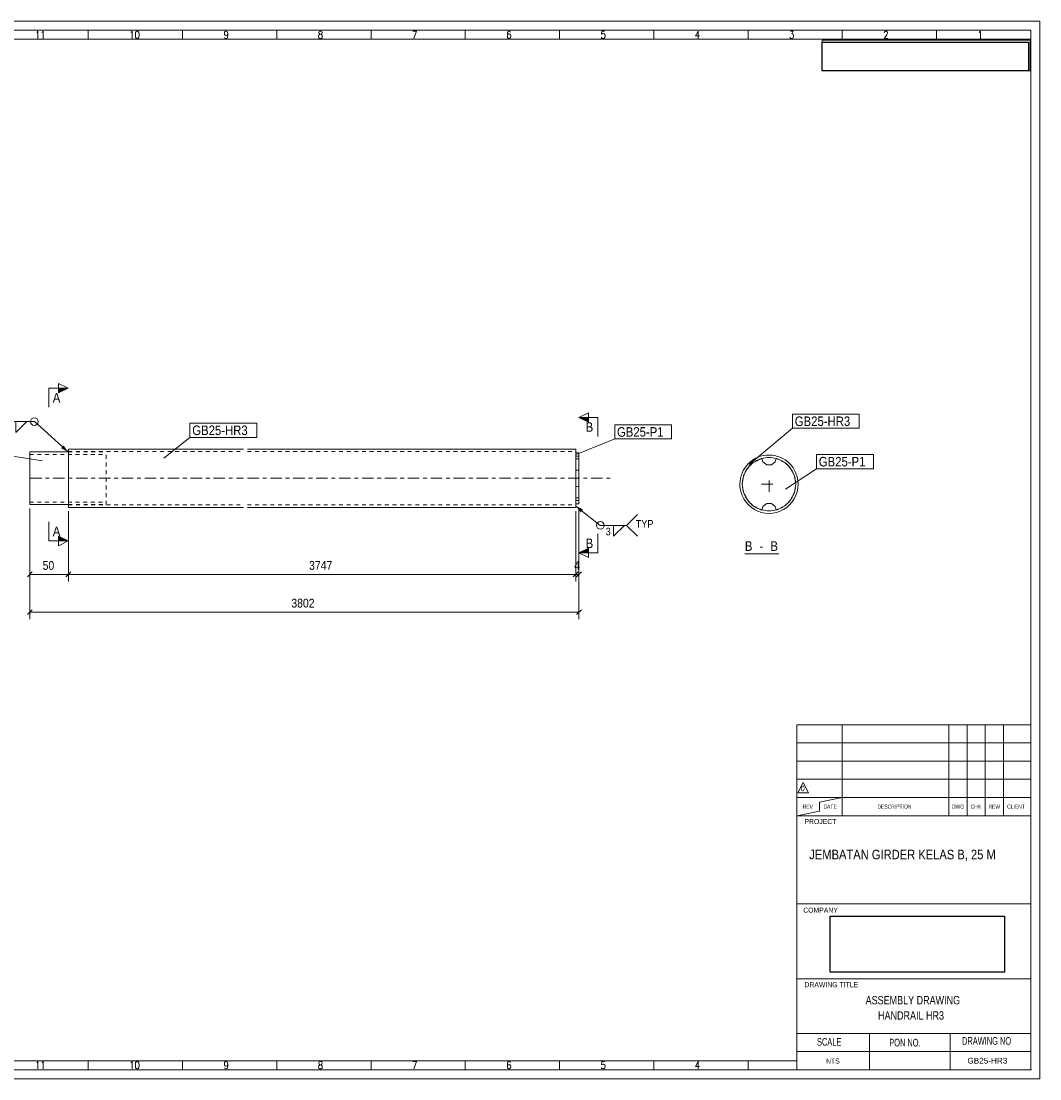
# Model space of a CAD drawing. Header units: millimetres. Extents: x 2 to 405, y 5 to 282.
# Tile 2 of 2: x 138 to 405, y 5 to 282. Entities that reach past the tile are written whole.
import ezdxf

# ---------------------------------------------------------------- set-up
doc = ezdxf.new("R2010")
doc.units = ezdxf.units.MM
for name, pattern in [('XKITLINE00', [0]), ('XKITLINE01', [4, 1, -1, 1, -1]), ('XKITLINE03', [6, 3, -1, 1, -1]), ('XKITLINE04', [3, 0.5, -0.5, 0.5, -0.5, 0.5, -0.5])]:
    doc.linetypes.add(name, pattern=pattern)
for name, color, linetype, lineweight in [('DrawingSheet', 5, 'Continuous', 0), ('OtherObjectType', 1, 'Continuous', 0), ('Part', 2, 'Continuous', 0), ('PartMark', 3, 'Continuous', 0), ('Section', 6, 'Continuous', 0), ('Weld', 2, 'Continuous', 0), ('Z-DIMENSIONS', 1, 'Continuous', 0)]:
    doc.layers.add(name, color=color, linetype=linetype, lineweight=lineweight)
doc.styles.add('ARIAL', font='ARIAL.TTF')
doc.styles.add('ARIAL_NARROW', font='ARIALN.TTF')
doc.styles.add('ROMANS', font='ROMANS__.TTF')
doc.styles.add('TECHNICLITE', font='TECHL___.TTF')
picture_1 = doc.add_image_def('image1.jpg', size_in_pixel=(1304, 175))
picture_2 = doc.add_image_def('image2.png', size_in_pixel=(4018, 1163))

# ---------------------------------------------------------------- blocks, each defined once
blk = doc.blocks.new('*A1')
at = {"layer": 'Part', "linetype": 'XKITLINE00', "lineweight": 0}
for p, q in [((140.46, 169.18), (150.56, 169.18)), ((140.46, 155.9), (140.46, 169.18)), ((140.46, 155.38), (140.46, 155.9)), ((140.46, 155.38), (150.56, 155.38))]:
    blk.add_line(p, q, dxfattribs=at)
at = {"layer": 'Part', "linetype": 'XKITLINE01', "lineweight": 0}
for p, q in [((150.56, 169.18), (160.46, 169.18)), ((160.46, 155.38), (160.46, 169.18)), ((140.46, 168.54), (160.46, 168.54)), ((140.46, 156.02), (160.46, 156.02)), ((150.56, 155.38), (160.46, 155.38))]:
    blk.add_line(p, q, dxfattribs=at)
blk = doc.blocks.new('*A2')
at = {"layer": 'Part', "linetype": 'XKITLINE00', "lineweight": 0}
for p, q in [((150.56, 169.91), (196.46, 169.91)), ((150.56, 169.91), (150.56, 154.65)), ((197.46, 169.91), (283.46, 169.91)), ((283.46, 169.91), (283.46, 154.65)), ((150.56, 154.65), (196.46, 154.65)), ((197.46, 154.65), (283.46, 154.65))]:
    blk.add_line(p, q, dxfattribs=at)
at = {"layer": 'Part', "linetype": 'XKITLINE01', "lineweight": 0}
for p, q in [((150.56, 169.27), (196.46, 169.27)), ((197.46, 169.27), (283.46, 169.27)), ((150.56, 155.29), (196.46, 155.29)), ((197.46, 155.29), (283.46, 155.29))]:
    blk.add_line(p, q, dxfattribs=at)
at = {"layer": 'Part', "linetype": 'XKITLINE03', "lineweight": 0}
for p, q in [((140.56, 162.28), (196.46, 162.28)), ((197.46, 162.28), (293.46, 162.28))]:
    blk.add_line(p, q, dxfattribs=at)
blk = doc.blocks.new('*A3')
at = {"layer": 'Part', "linetype": 'XKITLINE00', "lineweight": 0}
for p, q in [((283.46, 168.97), (284.26, 168.97)), ((283.46, 168.93), (284.26, 168.93)), ((284.26, 168.97), (284.26, 168.93)), ((284.26, 168.93), (284.26, 155.59)), ((284.26, 162.28), (283.46, 162.28)), ((284.26, 160.12), (283.46, 160.12)), ((283.46, 155.59), (284.26, 155.59))]:
    blk.add_line(p, q, dxfattribs=at)
at = {"layer": 'Part', "linetype": 'XKITLINE01', "lineweight": 0}
for p, q in [((283.46, 168.97), (283.46, 155.59)), ((284.26, 168.09), (283.46, 168.09)), ((283.46, 167.37), (284.26, 167.37)), ((284.26, 168.93), (284.26, 168.97)), ((283.46, 164.44), (284.26, 164.44)), ((283.46, 157.19), (284.26, 157.19)), ((284.26, 156.46), (283.46, 156.46))]:
    blk.add_line(p, q, dxfattribs=at)
blk = doc.blocks.new('*A6')
at = {"layer": 'Part', "linetype": 'XKITLINE03', "lineweight": 0}
for p, q in [((332.06, 160.73), (336.06, 160.73)), ((334.06, 158.73), (334.06, 162.73))]:
    blk.add_line(p, q, dxfattribs=at)
at = {"layer": 'Part', "linetype": 'XKITLINE00', "lineweight": 0}
for radius, start, end in [(7.63, 22.5, 202.5), (6.99, 110.5774, 116.9719), (6.99, 74.1639, 105.8361), (6.99, 63.028, 69.4227), (7.63, 202.5, 22.5), (6.99, 153.0282, 159.4226), (6.99, 131.4142, 138.5858), (6.99, 41.4141, 48.5859), (6.99, 20.5773, 26.972), (6.99, 200.5774, 206.9718), (6.99, 333.028, 339.4227), (6.99, 221.4142, 228.5858), (6.99, 311.4141, 318.5859), (6.99, 243.0281, 249.4226), (6.99, 254.1639, 285.8361), (6.99, 290.5773, 296.972)]:
    blk.add_arc((334.06, 160.73), radius, start, end, dxfattribs=at)
at = {"layer": 'Part', "linetype": 'XKITLINE04', "lineweight": 0}
for start, end in [(116.9719, 131.4142), (105.8361, 110.5774), (69.4227, 74.1639), (48.5859, 63.028), (138.5858, 153.0282), (26.972, 41.4141), (159.4226, 200.5774), (339.4227, 20.5773), (206.9718, 221.4142), (228.5858, 243.0281), (296.972, 311.4141), (318.5859, 333.028), (249.4226, 254.1639), (285.8361, 290.5773)]:
    blk.add_arc((334.06, 160.73), 6.99, start, end, dxfattribs=at)
blk = doc.blocks.new('*A7')
at = {"layer": 'Part', "linetype": 'XKITLINE00', "lineweight": 0}
for p, q in [((331.9, 167.38), (329.96, 166.39)), ((331.9, 167.38), (332.16, 167.42)), ((332.16, 167.42), (332.45, 166.55)), ((333.45, 165.82), (332.45, 166.55)), ((335.68, 166.55), (334.68, 165.82)), ((335.96, 167.42), (335.68, 166.55)), ((336.22, 167.38), (335.96, 167.42)), ((334.68, 165.82), (333.45, 165.82)), ((340.71, 162.89), (339.72, 164.84)), ((327.42, 162.89), (327.07, 160.73)), ((327.07, 160.73), (327.42, 158.57)), ((341.05, 160.73), (340.71, 162.89)), ((340.71, 158.57), (341.05, 160.73)), ((327.42, 158.57), (328.41, 156.62)), ((339.72, 156.62), (340.71, 158.57)), ((332.45, 154.92), (333.45, 155.65)), ((333.45, 155.65), (334.68, 155.65)), ((335.68, 154.92), (334.68, 155.65)), ((331.9, 154.09), (332.16, 154.04)), ((332.16, 154.04), (332.45, 154.92)), ((335.96, 154.04), (335.68, 154.92)), ((335.96, 154.04), (336.22, 154.09))]:
    blk.add_line(p, q, dxfattribs=at)
at = {"layer": 'Part', "linetype": 'XKITLINE04', "lineweight": 0}
for p, q in [((329.96, 166.39), (331.9, 167.38)), ((335.96, 167.42), (336.22, 167.38)), ((339.72, 164.84), (340.71, 162.89)), ((327.07, 160.73), (327.42, 162.89)), ((328.41, 156.62), (327.42, 158.57)), ((340.71, 158.57), (339.72, 156.62)), ((332.16, 154.04), (331.9, 154.09)), ((336.22, 154.09), (335.96, 154.04))]:
    blk.add_line(p, q, dxfattribs=at)
at = {"layer": 'Part', "linetype": 'XKITLINE00', "lineweight": 0}
for start, end in [(126, 162), (36, 72), (216, 252), (288, 324)]:
    blk.add_arc((334.06, 160.73), 6.99, start, end, dxfattribs=at)
at = {"layer": 'Part', "linetype": 'XKITLINE04', "lineweight": 0}
for start, end in [(126, 162), (36, 72), (216, 252), (288, 324)]:
    blk.add_arc((334.06, 160.73), 6.99, start, end, dxfattribs=at)
blk = doc.blocks.new('*A8')
at = {"layer": 'DrawingSheet', "linetype": 'XKITLINE00', "lineweight": 0}
for p, q in [((405, 282), (5, 282)), ((5, 282), (5, 5)), ((405, 5), (405, 282)), ((5, 5), (405, 5))]:
    blk.add_line(p, q, dxfattribs=at)
at = {"layer": 'DrawingSheet', "style": 'ARIAL', "width": 0.85}
blk.add_text('Tekla structures', height=2, rotation=90, dxfattribs=at).set_placement((4.5, 5.5))
blk = doc.blocks.new('*A10')
at = {"layer": 'OtherObjectType', "linetype": 'XKITLINE00', "lineweight": 0}
for p, q in [((5, 282), (7.38, 282)), ((405, 282), (5, 282)), ((5, 282), (5, 5)), ((9.76, 279.8), (7.38, 279.8)), ((405, 5), (405, 282)), ((7.38, 7.38), (7.38, 279.62)), ((7.38, 7.38), (7.38, 279.62)), ((7.38, 279.62), (402.62, 279.62)), ((402.62, 279.62), (7.38, 279.62)), ((9.76, 277.24), (9.76, 9.76)), ((9.76, 277.24), (402.62, 277.24)), ((32.35, 279.62), (32.35, 277.24)), ((57.03, 279.62), (57.03, 277.24)), ((81.72, 279.62), (81.72, 277.24)), ((106.4, 279.62), (106.4, 277.24)), ((131.09, 279.62), (131.09, 277.24)), ((155.77, 279.62), (155.77, 277.24)), ((180.46, 279.62), (180.46, 277.24)), ((205.14, 279.62), (205.14, 277.24)), ((229.83, 279.62), (229.83, 277.24)), ((254.51, 279.62), (254.51, 277.24)), ((279.2, 279.62), (279.2, 277.24)), ((303.88, 279.62), (303.88, 277.24)), ((328.57, 279.62), (328.57, 277.24)), ((353.25, 279.62), (353.25, 277.24)), ((377.94, 279.62), (377.94, 277.24)), ((402.62, 279.62), (402.62, 277.24)), ((402.62, 279.62), (402.62, 7.38)), ((402.62, 63.21), (402.62, 277.24)), ((402.62, 63.21), (402.62, 277.24)), ((348, 277), (402.5, 277)), ((348, 269), (348, 277)), ((402.5, 277), (402.5, 269)), ((402.5, 269), (348, 269)), ((9.76, 262.16), (7.38, 262.16)), ((9.76, 238.99), (7.38, 238.99)), ((9.76, 215.83), (7.38, 215.83)), ((9.76, 192.67), (7.38, 192.67)), ((9.76, 169.5), (7.38, 169.5)), ((9.76, 146.34), (7.38, 146.34)), ((9.76, 123.18), (7.38, 123.18)), ((9.76, 98.97), (7.38, 98.97)), ((341.31, 7.38), (341.31, 97.73)), ((341.31, 97.72), (402.62, 97.72)), ((353.22, 73.91), (353.22, 97.72)), ((353.22, 73.91), (353.22, 97.72)), ((381.19, 73.91), (381.19, 97.72)), ((381.19, 73.91), (381.19, 97.72)), ((385.96, 73.91), (385.96, 97.72)), ((385.96, 73.91), (385.96, 97.72)), ((390.72, 73.91), (390.72, 97.72)), ((390.72, 73.91), (390.72, 97.72)), ((395.48, 73.91), (395.48, 97.72)), ((395.48, 73.91), (395.48, 97.72)), ((341.31, 92.96), (402.62, 92.96)), ((341.31, 92.96), (402.62, 92.96)), ((341.31, 88.2), (402.62, 88.2)), ((341.31, 88.2), (402.62, 88.2)), ((341.31, 83.44), (402.62, 83.44)), ((341.6, 79.92), (342.99, 82.61)), ((342.99, 82.61), (344.37, 79.92)), ((341.31, 78.67), (402.62, 78.67)), ((344.37, 79.92), (341.6, 79.92)), ((347.26, 77.48), (353.22, 78.67)), ((9.76, 76.03), (7.38, 76.03)), ((347.26, 75.1), (341.31, 73.91)), ((347.26, 75.1), (347.26, 77.48)), ((341.31, 73.91), (402.62, 73.91)), ((9.76, 53.69), (7.38, 53.69)), ((341.31, 50.85), (402.62, 50.85)), ((9.76, 30.53), (7.38, 30.53)), ((341.31, 31.19), (402.62, 31.19)), ((341.31, 16.9), (402.62, 16.9)), ((360.35, 16.9), (360.35, 7.38)), ((381.48, 16.9), (381.48, 7.38)), ((341.31, 12.14), (402.62, 12.14)), ((9.76, 9.76), (341.31, 9.76)), ((32.35, 7.38), (32.35, 9.76)), ((57.03, 9.76), (57.03, 7.38)), ((81.72, 9.76), (81.72, 7.38)), ((106.4, 9.76), (106.4, 7.38)), ((131.09, 9.76), (131.09, 7.38)), ((155.77, 9.76), (155.77, 7.38)), ((180.46, 9.76), (180.46, 7.38)), ((205.14, 9.76), (205.14, 7.38)), ((229.83, 9.76), (229.83, 7.38)), ((254.51, 9.76), (254.51, 7.38)), ((279.2, 9.76), (279.2, 7.38)), ((303.88, 9.76), (303.88, 7.38)), ((328.57, 9.76), (328.57, 7.38)), ((328.57, 9.76), (328.57, 7.38)), ((402.79, 7.38), (7.38, 7.38)), ((5, 5), (66.4, 5)), ((7.38, 5), (5, 5)), ((5, 5), (405, 5))]:
    blk.add_line(p, q, dxfattribs=at)
at = {"layer": 'OtherObjectType'}
for s, height, style, width, p in [('16', 1.903, 'ROMANS', 0.85, (18.12, 277.48)), ('15', 1.903, 'ROMANS', 0.85, (43.09, 277.48)), ('14', 1.903, 'ROMANS', 0.85, (67.77, 277.48)), ('13', 1.903, 'ROMANS', 0.85, (92.46, 277.48)), ('12', 1.903, 'ROMANS', 0.85, (117.14, 277.48)), ('11', 1.903, 'ROMANS', 0.85, (141.83, 277.48)), ('10', 1.903, 'ROMANS', 0.85, (166.51, 277.48)), ('9', 1.9, 'ROMANS', 0.85, (191.2, 277.48)), ('8', 1.9, 'ROMANS', 0.85, (215.88, 277.48)), ('7', 1.9, 'ROMANS', 0.85, (240.57, 277.48)), ('6', 1.9, 'ROMANS', 0.85, (265.25, 277.48)), ('5', 1.9, 'ROMANS', 0.85, (289.94, 277.48)), ('4', 1.9, 'ROMANS', 0.85, (314.62, 277.48)), ('3', 1.9, 'ROMANS', 0.85, (339.31, 277.48)), ('2', 1.9, 'ROMANS', 0.85, (363.99, 277.48)), ('1', 1.9, 'ROMANS', 0.85, (388.68, 277.48)), ('L', 1.36, 'ROMANS', 0.85, (7.93, 274.87)), ('K', 1.36, 'ROMANS', 0.85, (7.93, 251.71)), ('J', 1.36, 'ROMANS', 0.85, (7.93, 228.54)), ('I', 1.36, 'ROMANS', 0.85, (7.93, 205.38)), ('H', 1.36, 'ROMANS', 0.85, (7.93, 182.22)), ('G', 1.36, 'ROMANS', 0.85, (7.93, 159.05)), ('F', 1.36, 'ROMANS', 0.85, (7.93, 135.89)), ('E', 1.36, 'ROMANS', 0.85, (7.93, 112.73)), ('D', 1.36, 'ROMANS', 0.85, (7.93, 88.52)), ('0', 1.44, 'TECHNICLITE', 0.85, (342.44, 80.32)), ('REV', 1.071, 'TECHNICLITE', 0.85, (342.88, 75.76)), ('DATE', 1.071, 'TECHNICLITE', 0.85, (348.33, 75.76)), ('DESCRIPTION', 1.0714, 'TECHNICLITE', 0.85, (362.46, 75.76)), ('DWG', 1.071, 'TECHNICLITE', 0.85, (381.98, 75.76)), ('CHK', 1.071, 'TECHNICLITE', 0.85, (386.89, 75.76)), ('REW', 1.071, 'TECHNICLITE', 0.85, (391.54, 75.76)), ('CLIENT', 1.071, 'TECHNICLITE', 0.85, (396.43, 75.76)), ('PROJECT', 1.321, 'ARIAL', 0.85, (343.35, 71.73)), ('C', 1.36, 'ROMANS', 0.85, (7.93, 65.58)), ('JEMBATAN GIRDER KELAS B, 25 M', 2.5, 'ARIAL_NARROW', 1.02, (344.6, 62.5)), ('COMPANY', 1.321, 'ARIAL', 0.85, (343.02, 48.52)), ('B', 1.36, 'ROMANS', 0.85, (7.93, 43.24)), ('DRAWING TITLE', 1.3207, 'ARIAL', 0.85, (343.35, 29)), (' ASSEMBLY DRAWING', 2.2, 'ARIAL_NARROW', 0.935, (358.71, 24.5)), ('HANDRAIL HR3', 2.2, 'ARIAL_NARROW', 0.935, (362.62, 20.5)), ('A', 1.36, 'ROMANS', 0.85, (7.93, 20.08)), ('SCALE', 2, 'TECHNICLITE', 0.85, (346.63, 13.68)), ('PON NO.', 2, 'TECHNICLITE', 0.85, (365.55, 13.49)), ('DRAWING NO', 2, 'TECHNICLITE', 0.85, (384.62, 13.93)), ('16', 1.903, 'ROMANS', 0.85, (18.12, 7.53)), ('15', 1.903, 'ROMANS', 0.85, (43.09, 7.62)), ('14', 1.903, 'ROMANS', 0.85, (67.77, 7.62)), ('13', 1.903, 'ROMANS', 0.85, (92.46, 7.62)), ('12', 1.903, 'ROMANS', 0.85, (117.14, 7.62)), ('11', 1.903, 'ROMANS', 0.85, (141.83, 7.62)), ('10', 1.903, 'ROMANS', 0.85, (166.51, 7.62)), ('9', 1.9, 'ROMANS', 0.85, (191.2, 7.62)), ('8', 1.9, 'ROMANS', 0.85, (215.88, 7.62)), ('7', 1.9, 'ROMANS', 0.85, (240.57, 7.62)), ('6', 1.9, 'ROMANS', 0.85, (265.25, 7.62)), ('5', 1.9, 'ROMANS', 0.85, (289.94, 7.62)), ('4', 1.9, 'ROMANS', 0.85, (314.62, 7.62)), ('4', 1.9, 'ROMANS', 0.85, (314.62, 7.62)), ('NTS', 1.321, 'ARIAL', 0.85, (349, 9)), ('GB25-HR3', 1.5, 'ARIAL', 1.02, (386.03, 9))]:
    blk.add_text(s, height=height, dxfattribs=dict(at, style=style, width=width)).set_placement(p)
image = blk.add_image(picture_1, insert=(348, 269), size_in_units=(54.02, 7.5))
image = blk.add_image(picture_2, insert=(350.06, 32.98), size_in_units=(45.7, 14.66))
blk = doc.blocks.new('*A11')
at = {"layer": 'Z-DIMENSIONS', "linetype": 'XKITLINE00', "lineweight": 0}
for p, q in [((140.46, 154.38), (140.46, 125.38)), ((284.26, 154.59), (284.26, 125.38)), ((141.11, 127.87), (139.81, 126.57)), ((284.91, 127.87), (283.61, 126.57)), ((140.46, 127.22), (284.26, 127.22))]:
    blk.add_line(p, q, dxfattribs=at)
at = {"layer": 'Z-DIMENSIONS'}
for p in [(140.46, 127.22), (284.26, 127.22)]:
    blk.add_point(p, dxfattribs=at)
at = {"layer": 'Z-DIMENSIONS', "style": 'ARIAL', "width": 0.85}
blk.add_text('3802', height=2.3, dxfattribs=at).set_placement((208.95, 128.43))
blk = doc.blocks.new('*A12')
at = {"layer": 'Z-DIMENSIONS', "linetype": 'XKITLINE00', "lineweight": 0}
for p, q in [((283.46, 153.65), (283.46, 135.26)), ((284.26, 154.59), (284.26, 135.26)), ((284.11, 137.75), (282.81, 136.45)), ((283.46, 137.1), (284.26, 137.1)), ((284.91, 137.75), (283.61, 136.45))]:
    blk.add_line(p, q, dxfattribs=at)
at = {"layer": 'Z-DIMENSIONS'}
for p in [(283.46, 137.1), (284.26, 137.1)]:
    blk.add_point(p, dxfattribs=at)
at = {"layer": 'Z-DIMENSIONS', "style": 'ARIAL', "width": 0.85}
blk.add_text('4', height=2.3, dxfattribs=at).set_placement((283.01, 138.31))
blk = doc.blocks.new('*A13')
at = {"layer": 'Z-DIMENSIONS', "linetype": 'XKITLINE00', "lineweight": 0}
for p, q in [((150.56, 153.65), (150.56, 135.26)), ((283.46, 153.65), (283.46, 135.26)), ((151.21, 137.75), (149.91, 136.45)), ((150.56, 137.1), (283.46, 137.1)), ((284.11, 137.75), (282.81, 136.45))]:
    blk.add_line(p, q, dxfattribs=at)
at = {"layer": 'Z-DIMENSIONS'}
for p in [(150.56, 137.1), (283.46, 137.1)]:
    blk.add_point(p, dxfattribs=at)
at = {"layer": 'Z-DIMENSIONS', "style": 'ARIAL', "width": 0.85}
blk.add_text('3747', height=2.3, dxfattribs=at).set_placement((213.6, 138.31))
blk = doc.blocks.new('*A14')
at = {"layer": 'Z-DIMENSIONS', "linetype": 'XKITLINE00', "lineweight": 0}
for p, q in [((140.46, 154.38), (140.46, 135.26)), ((150.56, 153.65), (150.56, 135.26)), ((141.11, 137.75), (139.81, 136.45)), ((140.46, 137.1), (150.56, 137.1)), ((151.21, 137.75), (149.91, 136.45))]:
    blk.add_line(p, q, dxfattribs=at)
at = {"layer": 'Z-DIMENSIONS'}
for p in [(140.46, 137.1), (150.56, 137.1)]:
    blk.add_point(p, dxfattribs=at)
at = {"layer": 'Z-DIMENSIONS', "style": 'ARIAL', "width": 0.85}
blk.add_text('50', height=2.3, dxfattribs=at).set_placement((143.81, 138.31))
blk = doc.blocks.new('*A15')
at = {"layer": 'Weld'}
blk.add_hatch(color=256, dxfattribs=at).paths.add_polyline_path([(283.46, 154.97), (285.35, 154.13), (284.73, 153.34)], flags=17)
at = {"layer": 'Weld', "linetype": 'XKITLINE00', "lineweight": 0}
for p, q in [((283.46, 154.97), (289.88, 149.95)), ((296.77, 149.95), (299.62, 152.81)), ((289.88, 149.95), (296.77, 149.95)), ((293.34, 149.95), (296.19, 149.95)), ((296.19, 149.95), (293.34, 147.1)), ((293.34, 147.1), (293.34, 149.95)), ((296.77, 149.95), (299.62, 147.1))]:
    blk.add_line(p, q, dxfattribs=at)
for start, end in [(90, 270), (270, 90)]:
    blk.add_arc((289.88, 149.95), 1, start, end, dxfattribs=at)
at = {"layer": 'Weld', "style": 'ARIAL', "width": 0.85}
for s, p in [('TYP', (299.17, 149.35)), ('3', (291.28, 147.35))]:
    blk.add_text(s, height=2, dxfattribs=at).set_placement(p)
blk = doc.blocks.new('*A16')
at = {"layer": 'Weld'}
blk.add_hatch(color=256, dxfattribs=at).paths.add_polyline_path([(150.46, 169.18), (148.64, 170.15), (149.31, 170.89)], flags=17)
at = {"layer": 'Weld', "linetype": 'XKITLINE00', "lineweight": 0}
for p, q in [((133.36, 177.13), (130.5, 179.99)), ((133.36, 177.13), (130.5, 174.27)), ((133.36, 177.13), (141.64, 177.13)), ((136.82, 177.13), (139.67, 177.13)), ((139.67, 177.13), (136.82, 174.27)), ((136.82, 174.27), (136.82, 177.13)), ((150.46, 169.18), (141.64, 177.13))]:
    blk.add_line(p, q, dxfattribs=at)
for start, end in [(90, 270), (270, 90)]:
    blk.add_arc((141.64, 177.13), 1, start, end, dxfattribs=at)
at = {"layer": 'Weld', "style": 'ARIAL', "width": 0.85}
for s, p in [('TYP', (125.57, 176.53)), ('3', (134.76, 174.53))]:
    blk.add_text(s, height=2, dxfattribs=at).set_placement(p)
blk = doc.blocks.new('*A17')
at = {"layer": 'Section'}
for points in [[(286.76, 176.95), (284.26, 178.2), (286.76, 178.2)], [(286.76, 142.76), (284.26, 142.76), (286.76, 144.01)]]:
    blk.add_hatch(color=256, dxfattribs=at).paths.add_polyline_path(points, flags=17)
at = {"layer": 'Section', "linetype": 'XKITLINE00', "lineweight": 0}
for p, q in [((284.26, 178.2), (286.76, 179.45)), ((284.26, 178.2), (286.76, 176.95)), ((289.26, 178.2), (284.26, 178.2)), ((286.76, 176.95), (286.76, 179.45)), ((289.26, 178.2), (289.26, 173.2)), ((289.26, 142.76), (289.26, 147.76)), ((284.26, 142.76), (286.76, 144.01)), ((286.76, 141.51), (284.26, 142.76)), ((289.26, 142.76), (284.26, 142.76)), ((286.76, 144.01), (286.76, 141.51))]:
    blk.add_line(p, q, dxfattribs=at)
at = {"layer": 'Section', "style": 'ARIAL', "width": 0.85}
for p in [(286.04, 174.45), (286.04, 144.01)]:
    blk.add_text('B', height=2.5, dxfattribs=at).set_placement(p)
blk = doc.blocks.new('*A18')
at = {"layer": 'Section'}
for points in [[(147.96, 185.87), (150.46, 185.87), (147.96, 184.62)], [(147.96, 147.12), (150.46, 145.87), (147.96, 145.87)]]:
    blk.add_hatch(color=256, dxfattribs=at).paths.add_polyline_path(points, flags=17)
at = {"layer": 'Section', "linetype": 'XKITLINE00', "lineweight": 0}
for p, q in [((145.46, 185.87), (145.46, 180.87)), ((145.46, 185.87), (150.46, 185.87)), ((147.96, 184.62), (147.96, 187.12)), ((147.96, 187.12), (150.46, 185.87)), ((150.46, 185.87), (147.96, 184.62)), ((145.46, 145.87), (145.46, 150.87)), ((150.46, 145.87), (147.96, 147.12)), ((147.96, 147.12), (147.96, 144.62)), ((145.46, 145.87), (150.46, 145.87)), ((150.46, 145.87), (147.96, 144.62))]:
    blk.add_line(p, q, dxfattribs=at)
at = {"layer": 'Section', "style": 'ARIAL', "width": 0.85}
for p in [(146.46, 182.12), (146.46, 147.12)]:
    blk.add_text('A', height=2.5, dxfattribs=at).set_placement(p)
blk = doc.blocks.new('*A19')
at = {"layer": 'PartMark', "linetype": 'XKITLINE00', "lineweight": 0}
for p, q in [((117.7, 171.95), (134.84, 171.95)), ((117.7, 168.25), (117.7, 171.95)), ((134.84, 168.25), (134.84, 171.95)), ((117.7, 168.25), (134.84, 168.25)), ((143.77, 166.88), (134.84, 168.25))]:
    blk.add_line(p, q, dxfattribs=at)
at = {"layer": 'PartMark', "style": 'ARIAL', "width": 0.85}
blk.add_text('GB25-SK1', height=2.5, dxfattribs=at).set_placement((118.3, 168.85))
blk = doc.blocks.new('*A20')
at = {"layer": 'PartMark', "linetype": 'XKITLINE00', "lineweight": 0}
for p, q in [((182.4, 176.7), (199.9, 176.7)), ((182.4, 173), (182.4, 176.7)), ((199.9, 173), (199.9, 176.7)), ((175.52, 167.55), (182.4, 173)), ((182.4, 173), (199.9, 173))]:
    blk.add_line(p, q, dxfattribs=at)
at = {"layer": 'PartMark', "style": 'ARIAL', "width": 0.85}
blk.add_text('GB25-HR3', height=2.5, dxfattribs=at).set_placement((183, 173.6))
blk = doc.blocks.new('*A21')
at = {"layer": 'PartMark', "linetype": 'XKITLINE00', "lineweight": 0}
for p, q in [((293.64, 176.27), (308.55, 176.27)), ((293.64, 172.57), (293.64, 176.27)), ((308.55, 172.57), (308.55, 176.27)), ((283.58, 168.48), (293.64, 172.57)), ((293.64, 172.57), (308.55, 172.57))]:
    blk.add_line(p, q, dxfattribs=at)
at = {"layer": 'PartMark', "style": 'ARIAL', "width": 0.85}
blk.add_text('GB25-P1', height=2.5, dxfattribs=at).set_placement((294.24, 173.17))
blk = doc.blocks.new('*A25')
at = {"layer": 'PartMark', "linetype": 'XKITLINE00', "lineweight": 0}
for p, q in [((340.21, 179.07), (357.71, 179.07)), ((340.21, 175.37), (340.21, 179.07)), ((357.71, 175.37), (357.71, 179.07)), ((328.9, 165.9), (340.21, 175.37)), ((340.21, 175.37), (357.71, 175.37))]:
    blk.add_line(p, q, dxfattribs=at)
at = {"layer": 'PartMark', "style": 'ARIAL', "width": 0.85}
blk.add_text('GB25-HR3', height=2.5, dxfattribs=at).set_placement((340.81, 175.97))
blk = doc.blocks.new('*A26')
at = {"layer": 'PartMark', "linetype": 'XKITLINE00', "lineweight": 0}
for p, q in [((346.5, 168.48), (361.41, 168.48)), ((346.5, 164.78), (346.5, 168.48)), ((361.41, 164.78), (361.41, 168.48)), ((338.38, 159.39), (346.5, 164.78)), ((346.5, 164.78), (361.41, 164.78))]:
    blk.add_line(p, q, dxfattribs=at)
at = {"layer": 'PartMark', "style": 'ARIAL', "width": 0.85}
blk.add_text('GB25-P1', height=2.5, dxfattribs=at).set_placement((347.1, 165.38))
blk = doc.blocks.new('*A27')
at = {"layer": 'OtherObjectType', "linetype": 'XKITLINE00', "lineweight": 0}
blk.add_line((327.74, 142.52), (336.66, 142.52), dxfattribs=at)
at = {"layer": 'OtherObjectType', "style": 'ARIAL', "width": 0.85}
for s, p in [('B', (327.74, 143.27)), (' - ', (330.72, 143.27)), ('B', (334.43, 143.27))]:
    blk.add_text(s, height=2.5, dxfattribs=at).set_placement(p)

msp = doc.modelspace()

# ---------------------------------------------------------------- block references
at = {"lineweight": 0}
for name in ['*A8', '*A10', '*A18', '*A16', '*A17', '*A25', '*A20', '*A21', '*A19', '*A1', '*A2', '*A6', '*A3', '*A7', '*A26', '*A11', '*A14', '*A13', '*A12', '*A15', '*A27']:
    msp.add_blockref(name, (0, 0), dxfattribs=at)

doc.saveas('drawing.dxf')
